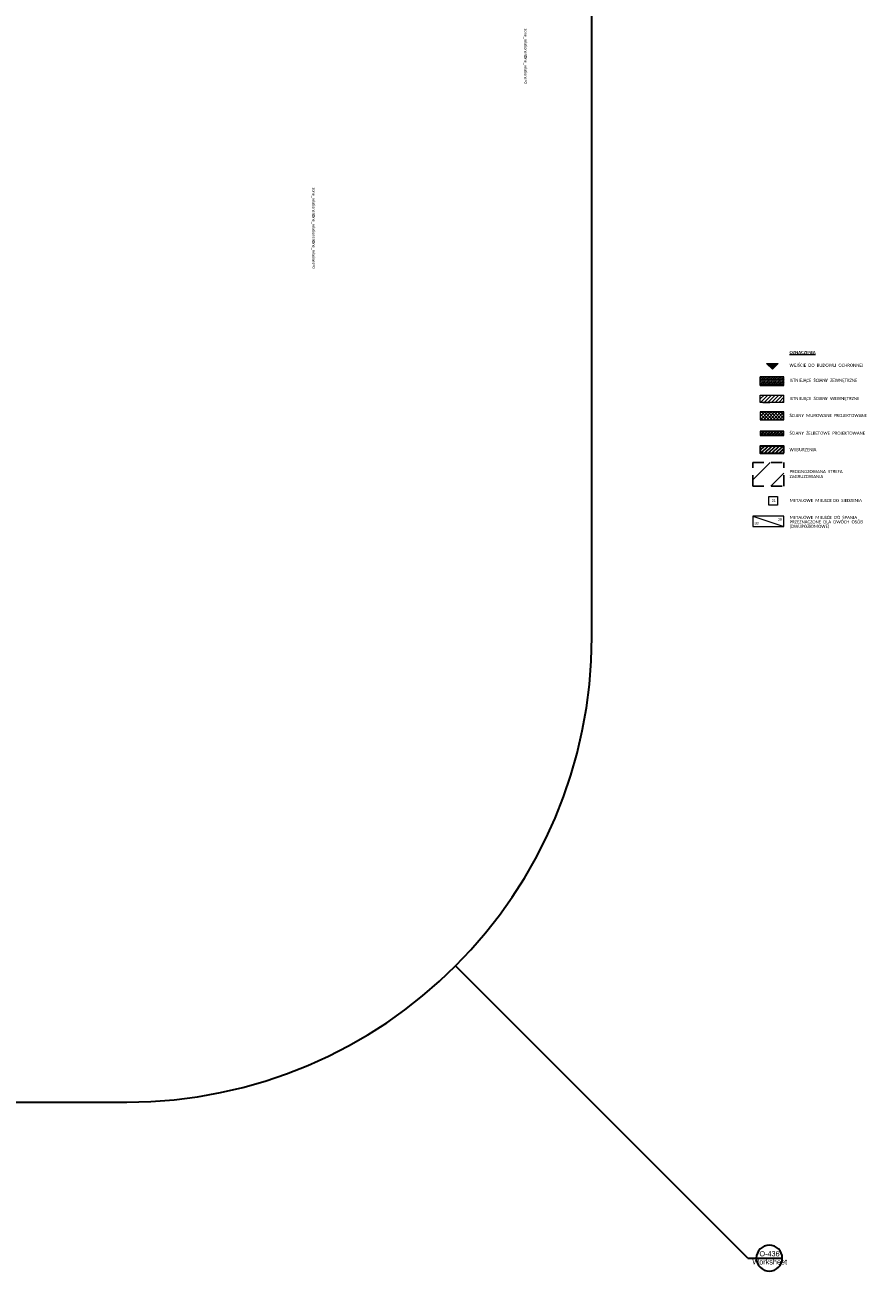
# Model space of a CAD drawing. Header units: centimetres. Extents: x 18292 to 3593338517, y 11794 to 62103.
# Tile 89 of 147: x 898358966 to 898363848, y 50372 to 57576. Entities that reach past the tile are written whole.
import ezdxf
from ezdxf.enums import TextEntityAlignment as Align

# ---------------------------------------------------------------- set-up
doc = ezdxf.new("R2010")
doc.units = ezdxf.units.CM
doc.header["$MEASUREMENT"] = 0
doc.linetypes.add('Long Dashed', pattern=[105.83333, 63.499999, -42.333331])
for name, color, linetype in [('410-Fundamenty', 7, 'Continuous'), ('___WYBURZENIA', 7, 'Continuous'), ('__PROJEKTOWANE', 7, 'Continuous'), ('__PROJEKTOWANE_WYPOSAŻENIE', 7, 'Continuous'), ('MF_KRESKOWANIE', 7, 'Continuous'), ('MF_OKNA', 7, 'Continuous'), ('MF_SCIANY_KONSTR', 7, 'Continuous'), ('MF_WYMIAR zagospodarowanie', 7, 'Continuous')]:
    doc.layers.add(name, color=color, linetype=linetype)
doc.styles.add('GENERATED_STYLE_1', font='txt')
doc.styles.add('GENERATED_STYLE_2', font='txt')
doc.styles.add('GENERATED_STYLE_3', font='txt')
doc.styles.add('GENERATED_STYLE_7', font='txt')
doc.styles.add('GENERATED_STYLE_8', font='txt')
pattern_1 = [(45, (903196041.254, 3898003.605), (-10.606601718, 10.606601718), [])]
pattern_2 = [(45, (903196041.254, 3898003.605), (-7.071067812, 7.071067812), [7.5, -2.5]), (45, (903196041.254, 3898010.676), (-7.071067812, 7.071067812), [7.5, -2.5])]

# ---------------------------------------------------------------- blocks, each defined once
blk = doc.blocks.new('D Marker 11')
at = {"layer": '410-Fundamenty', "color": 5, "lineweight": 13, "style": 'GENERATED_STYLE_1'}
blk.add_attdef('DUMMY_141', text='', height=16, rotation=180, dxfattribs=at).set_placement((0, -3047.647), align=Align.BOTTOM_LEFT)

msp = doc.modelspace()

# ---------------------------------------------------------------- hatches: boundary and pattern name
at = {"layer": '410-Fundamenty', "linetype": 'Continuous', "lineweight": 0, "true_color": 0x000000}
h = msp.add_hatch(dxfattribs=at)
h.set_pattern_fill('beton_0007', color=18, style=0, pattern_type=2)
h.set_pattern_definition(pattern_2)
h.paths.add_polyline_path([(898363218.7, 55515.8), (898363355.6, 55515.8), (898363355.6, 55540.8), (898363218.7, 55540.8)])
h = msp.add_hatch(dxfattribs=at)
h.set_pattern_fill('beton_0007', color=18, style=0, pattern_type=2)
h.set_pattern_definition(pattern_2)
h.paths.add_polyline_path([(898363218.7, 55510.8), (898363355.6, 55510.8), (898363355.6, 55515.8), (898363218.7, 55515.8)])
h = msp.add_hatch(dxfattribs=at)
h.set_pattern_fill('beton_0007', color=18, style=0, pattern_type=2)
h.set_pattern_definition(pattern_2)
h.paths.add_polyline_path([(898363218.7, 55495.8), (898363355.6, 55495.8), (898363355.6, 55510.8), (898363218.7, 55510.8)])
h = msp.add_hatch(dxfattribs=at)
h.set_pattern_fill('Styropian_0007', color=18, style=0, pattern_type=2)
h.set_pattern_definition([(90, (903196041.2538, 3898003.6053), (-3.4641016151, 0), [2, -4]), (90, (903196039.5217, 3898006.6053), (-3.4641016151, 0), [2, -4]), (150, (903196041.2538, 3898005.6053), (1.7320508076, 3), [2, -4]), (150, (903196037.7897, 3898005.6053), (1.7320508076, 3), [2, -4]), (210, (903196041.2538, 3898003.6053), (-1.7320508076, 3), [2, -4]), (210, (903196037.7897, 3898003.6053), (-1.7320508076, 3), [2, -4])])
h.paths.add_polyline_path([(898363218.7, 55490.8), (898363355.6, 55490.8), (898363355.6, 55495.8), (898363218.7, 55495.8)])
at = {"layer": '___WYBURZENIA', "linetype": 'Continuous', "lineweight": 35}
h = msp.add_hatch(dxfattribs=at)
h.set_pattern_fill('bloczki_ceramiczne_0007', color=30, style=0, pattern_type=2)
h.set_pattern_definition(pattern_1)
h.paths.add_polyline_path([(898363355.6, 55099.3), (898363355.6, 55141.3), (898363218.7, 55141.3), (898363218.7, 55099.3)])
at = {"layer": '__PROJEKTOWANE', "linetype": 'Continuous', "lineweight": 0, "true_color": 0x000000}
h = msp.add_hatch(dxfattribs=at)
h.set_pattern_fill('Concrete_Block_0007', color=18, style=0, pattern_type=2)
h.set_pattern_definition([(45, (903196041.254, 3898003.605), (-9.192387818, 9.192387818), []), (135, (903196041.254, 3898003.605), (9.192387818, 9.192387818), [])])
h.paths.add_polyline_path([(898363218.7, 55293.5), (898363355.6, 55293.5), (898363355.6, 55338.5), (898363218.7, 55338.5)])
h = msp.add_hatch(dxfattribs=at)
h.set_pattern_fill('beton_zbrojony_0007', color=18, style=0, pattern_type=2)
h.set_pattern_definition([(315, (903196041.254, 3898003.605), (8.485281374, 8.485281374), []), (315, (903196045.496, 3898007.848), (8.485281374, 8.485281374), [9, -3])])
h.paths.add_polyline_path([(898363355.6, 55226.7), (898363218.7, 55226.7), (898363218.7, 55201.7), (898363355.6, 55201.7)])
at = {"layer": 'MF_KRESKOWANIE', "linetype": 'Continuous', "lineweight": 13}
h = msp.add_hatch(dxfattribs=at)
h.set_pattern_fill('bloczki_ceramiczne_0007', color=250, style=0, pattern_type=2)
h.set_pattern_definition(pattern_1)
h.paths.add_polyline_path([(898363355.6, 55435.7), (898363218.7, 55435.7), (898363218.7, 55393.7), (898363355.6, 55393.7)])
h = msp.add_hatch(dxfattribs=at)
h.set_pattern_fill('Bloczki_ceramiczne_kopia_8B', color=150, style=0, pattern_type=2)
h.set_pattern_definition([(45, (903196041.25, 3898003.61), (-70.7106781, 70.7106781), [])])
h.paths.add_polyline_path([(898363175.6, 54908.5), (898363175.6, 55046.8), (898363355.6, 55046.8), (898363355.1, 54908.5)])
at = {"layer": 'MF_WYMIAR zagospodarowanie', "linetype": 'Continuous', "lineweight": 0, "true_color": 0x20527f}
msp.add_hatch(color=167, dxfattribs=at).paths.add_polyline_path([(898363321.2, 55618.7), (898363288.2, 55585.7), (898363255.2, 55618.7)])

# ---------------------------------------------------------------- linework, layer by layer
at = {"color": 161, "linetype": 'Continuous', "lineweight": 35, "true_color": 0x40a5ff}
for p, q in [((898362243.8, 54037.2), (898362243.8, 59414.6)), ((898363145.6, 50446.6), (898361456.3, 52136)), ((898348847.4, 51348.5), (898359555.1, 51348.5)), ((898363145.6, 50446.6), (898363195.6, 50446.6)), ((898363195.6, 50446.6), (898363345.6, 50446.6))]:
    msp.add_line(p, q, dxfattribs=at)
for centre, radius, start, end in [((898359555.1, 54037.2), 2688.7, 270, 0), ((898363270.6, 50446.6), 75, 0, 180), ((898363270.6, 50446.6), 75, 180, 0)]:
    msp.add_arc(centre, radius, start, end, dxfattribs=at)
at = {"layer": '410-Fundamenty', "color": 7, "linetype": 'Continuous', "lineweight": 13}
msp.add_line((898363218.7, 55495.8), (898363355.6, 55495.8), dxfattribs=at)
at = {"layer": '410-Fundamenty', "color": 7, "linetype": 'Continuous', "lineweight": 13, "flags": 128}
for points in [[(898363355.6, 55540.8), (898363218.7, 55540.8)], [(898363218.7, 55515.8), (898363218.7, 55540.8)], [(898363218.7, 55510.8), (898363218.7, 55515.8)], [(898363218.7, 55495.8), (898363218.7, 55510.8)], [(898363218.7, 55490.8), (898363218.7, 55495.8)], [(898363218.7, 55490.8), (898363355.6, 55490.8)], [(898363355.6, 55515.8), (898363355.6, 55540.8)], [(898363355.6, 55510.8), (898363355.6, 55515.8)], [(898363355.6, 55495.8), (898363355.6, 55510.8)], [(898363355.6, 55490.8), (898363355.6, 55495.8)]]:
    msp.add_lwpolyline(points, dxfattribs=at)
at = {"layer": '___WYBURZENIA', "color": 30, "linetype": 'Continuous', "lineweight": 35, "flags": 128}
msp.add_lwpolyline([(898363355.6, 55099.3), (898363355.6, 55141.3), (898363218.7, 55141.3), (898363218.7, 55099.3)], close=True, dxfattribs=at)
at = {"layer": '__PROJEKTOWANE', "color": 150, "linetype": 'Continuous', "lineweight": 13, "flags": 128}
for points in [[(898363355.6, 55338.5), (898363218.7, 55338.5)], [(898363218.7, 55338.5), (898363218.7, 55293.5)], [(898363355.6, 55293.5), (898363355.6, 55338.5)], [(898363218.7, 55293.5), (898363355.6, 55293.5)], [(898363355.6, 55226.7), (898363218.7, 55226.7)], [(898363218.7, 55226.7), (898363218.7, 55201.7)], [(898363218.7, 55201.7), (898363355.6, 55201.7)], [(898363355.6, 55201.7), (898363355.6, 55226.7)]]:
    msp.add_lwpolyline(points, dxfattribs=at)
at = {"layer": '__PROJEKTOWANE', "color": 7, "linetype": 'Long Dashed', "lineweight": 25, "flags": 128}
for points in [[(898363175.1, 54908.5), (898363175.6, 55046.8)], [(898363175.6, 55046.8), (898363355.6, 55046.8)], [(898363355.1, 54908.5), (898363355.6, 55046.8)], [(898363175.1, 54908.5), (898363355.1, 54908.5)]]:
    msp.add_lwpolyline(points, dxfattribs=at)
at = {"layer": '__PROJEKTOWANE_WYPOSAŻENIE', "color": 7, "linetype": 'Continuous', "lineweight": 13, "flags": 128}
msp.add_lwpolyline([(898363318, 54849.5), (898363318, 54799.5), (898363268, 54799.5), (898363268, 54849.5)], close=True, dxfattribs=at)
at = {"layer": 'MF_OKNA', "color": 7, "linetype": 'Continuous', "lineweight": 13}
msp.add_line((898363175.1, 54735.6), (898363355.1, 54675.6), dxfattribs=at)
at = {"layer": 'MF_OKNA', "color": 7, "linetype": 'Continuous', "lineweight": 13, "flags": 128}
msp.add_lwpolyline([(898363175.1, 54735.6), (898363175.1, 54675.6), (898363355.1, 54675.6), (898363355.1, 54735.6)], close=True, dxfattribs=at)
at = {"layer": 'MF_SCIANY_KONSTR', "color": 7, "linetype": 'Continuous', "lineweight": 13}
for p, q in [((898363218.7, 55435.7), (898363355.6, 55435.7)), ((898363218.7, 55393.7), (898363218.7, 55435.7)), ((898363355.6, 55393.7), (898363355.6, 55435.7)), ((898363355.6, 55393.7), (898363218.7, 55393.7)), ((898363233.7, 55393.7), (898363273.7, 55393.7))]:
    msp.add_line(p, q, dxfattribs=at)
at = {"layer": 'MF_WYMIAR zagospodarowanie', "color": 150, "linetype": 'Continuous', "lineweight": 13, "flags": 128}
msp.add_lwpolyline([(898363321.2, 55618.7), (898363288.2, 55585.7), (898363255.2, 55618.7)], close=True, dxfattribs=at)

# ---------------------------------------------------------------- block references
at = {"layer": '410-Fundamenty', "color": 5, "lineweight": 13}
ref = msp.add_blockref('D Marker 11', (898358849, 57552.5), dxfattribs=dict(at, rotation=270))
ref.add_attrib('DUMMY_141', 'zone_relations=0', dxfattribs={"color": 5, "lineweight": 13, "height": 16, "rotation": 270, "style": 'GENERATED_STYLE_1'}).set_placement((898361849, 57554.8), align=Align.BOTTOM_LEFT)
ref = msp.add_blockref('D Marker 11', (898358849, 57402.5), dxfattribs=dict(at, rotation=270))
ref.add_attrib('DUMMY_141', 'zone_relations=0', dxfattribs={"color": 5, "lineweight": 13, "height": 16, "rotation": 270, "style": 'GENERATED_STYLE_1'}).set_placement((898361849, 57404.8), align=Align.BOTTOM_LEFT)
ref = msp.add_blockref('D Marker 11', (898357623, 56633.5), dxfattribs=dict(at, rotation=270))
ref.add_attrib('DUMMY_141', 'zone_relations=0', dxfattribs={"color": 5, "lineweight": 13, "height": 16, "rotation": 270, "style": 'GENERATED_STYLE_1'}).set_placement((898360623, 56635.8), align=Align.BOTTOM_LEFT)
ref = msp.add_blockref('D Marker 11', (898357623, 56483.5), dxfattribs=dict(at, rotation=270))
ref.add_attrib('DUMMY_141', 'zone_relations=0', dxfattribs={"color": 5, "lineweight": 13, "height": 16, "rotation": 270, "style": 'GENERATED_STYLE_1'}).set_placement((898360623, 56485.8), align=Align.BOTTOM_LEFT)
ref = msp.add_blockref('D Marker 11', (898357623, 56333.5), dxfattribs=dict(at, rotation=270))
ref.add_attrib('DUMMY_141', 'zone_relations=0', dxfattribs={"color": 5, "lineweight": 13, "height": 16, "rotation": 270, "style": 'GENERATED_STYLE_1'}).set_placement((898360623, 56335.8), align=Align.BOTTOM_LEFT)

# ---------------------------------------------------------------- texts
at = {"color": 5, "lineweight": 13, "char_height": 30, "style": 'GENERATED_STYLE_3'}
for s, insert, attachment_point in [('\\A1;{\\pql;\\fArial|b0|i0|c0|p38;Worksheet}', (898363172.8, 50439.8), 1), ('\\A1;{\\pql;\\fArial|b0|i0|c0|p38;O-436}', (898363213.6, 50456.4), 7)]:
    msp.add_mtext(s, dxfattribs=dict(at, insert=insert, attachment_point=attachment_point))
at = {"layer": '__PROJEKTOWANE', "color": 7, "linetype": 'Continuous', "lineweight": 13, "char_height": 18, "attachment_point": 7}
for s, insert, style in [('\\A1;{\\pql;\\fCalibri Light|b1|i0|c238|p34;\\L\\LOZNACZENIA}', (898363387.5, 55673), 'GENERATED_STYLE_8'), ('\\A1;{\\pql;\\fCalibri Light|b0|i0|c238|p34;WEJŚCIE  DO  BUDOWLI  OCHRONNEJ}', (898363387.5, 55598.9), 'GENERATED_STYLE_7'), ('\\A1;{\\pql;\\fCalibri Light|b0|i0|c238|p34;ISTNIEJĄCE  ŚCIANY  ZEWNĘTRZNE}', (898363387.5, 55507.5), 'GENERATED_STYLE_7'), ('\\A1;{\\pql;\\fCalibri Light|b0|i0|c238|p34;ISTNIEJĄCE  ŚCIANY  WEWNĘTRZNE}', (898363387.5, 55402.4), 'GENERATED_STYLE_7'), ('\\A1;{\\pql;\\fCalibri Light|b0|i0|c238|p34;ŚCIANY  MUROWANE  PROJEKTOWANE}', (898363387.5, 55308.6), 'GENERATED_STYLE_7'), ('\\A1;{\\pql;\\fCalibri Light|b0|i0|c238|p34;ŚCIANY  ŻELBETOWE  PROJEKTOWANE}', (898363387.5, 55206.7), 'GENERATED_STYLE_7'), ('\\A1;{\\pql;\\fCalibri Light|b0|i0|c238|p34;WYBURZENIA}', (898363387.5, 55111.3), 'GENERATED_STYLE_7'), ('\\A1;{\\pql;\\fCalibri Light|b0|i0|c238|p34;METALOWE  MIEJSCE DO  SIEDZENIA}', (898363387.5, 54817.6), 'GENERATED_STYLE_7')]:
    msp.add_mtext(s, dxfattribs=dict(at, insert=insert, style=style))
at = {"layer": '__PROJEKTOWANE', "color": 7, "linetype": 'Continuous', "lineweight": 13, "char_height": 18, "width": 461.795, "attachment_point": 7, "style": 'GENERATED_STYLE_7'}
for s, insert, line_spacing_factor in [('\\A1;{\\pql;\\fCalibri Light|b0|i0|c238|p34;PROGNOZOWANA  STREFA  ZAGRUZOWANIA}', (898363387.5, 54955.8), 0.964979), ('\\A1;{\\pql;\\fCalibri Light|b0|i0|c238|p34;METALOWE  MIEJSCE  DO  SPANIA PRZEZNACZONE  DLA  DWÓCH  OSÓB (DWUPOZIOMOWE)}', (898363387.5, 54664), 0.864647)]:
    msp.add_mtext(s, dxfattribs=dict(at, insert=insert, line_spacing_factor=line_spacing_factor))
at = {"layer": '__PROJEKTOWANE_WYPOSAŻENIE', "color": 150, "linetype": 'Continuous', "lineweight": 13, "char_height": 15, "attachment_point": 2, "style": 'GENERATED_STYLE_2'}
for s, insert in [('\\A1;{\\pqc;\\fArial|b0|i0|c238|p38;21}', (898363296.2, 54833.4)), ('\\A1;{\\pqc;\\fArial|b0|i0|c238|p38;38}', (898363196.9, 54702.6)), ('\\A1;{\\pqc;\\fArial|b0|i0|c238|p38;39}', (898363331.1, 54724.9))]:
    msp.add_mtext(s, dxfattribs=dict(at, insert=insert))

doc.saveas('drawing.dxf')
